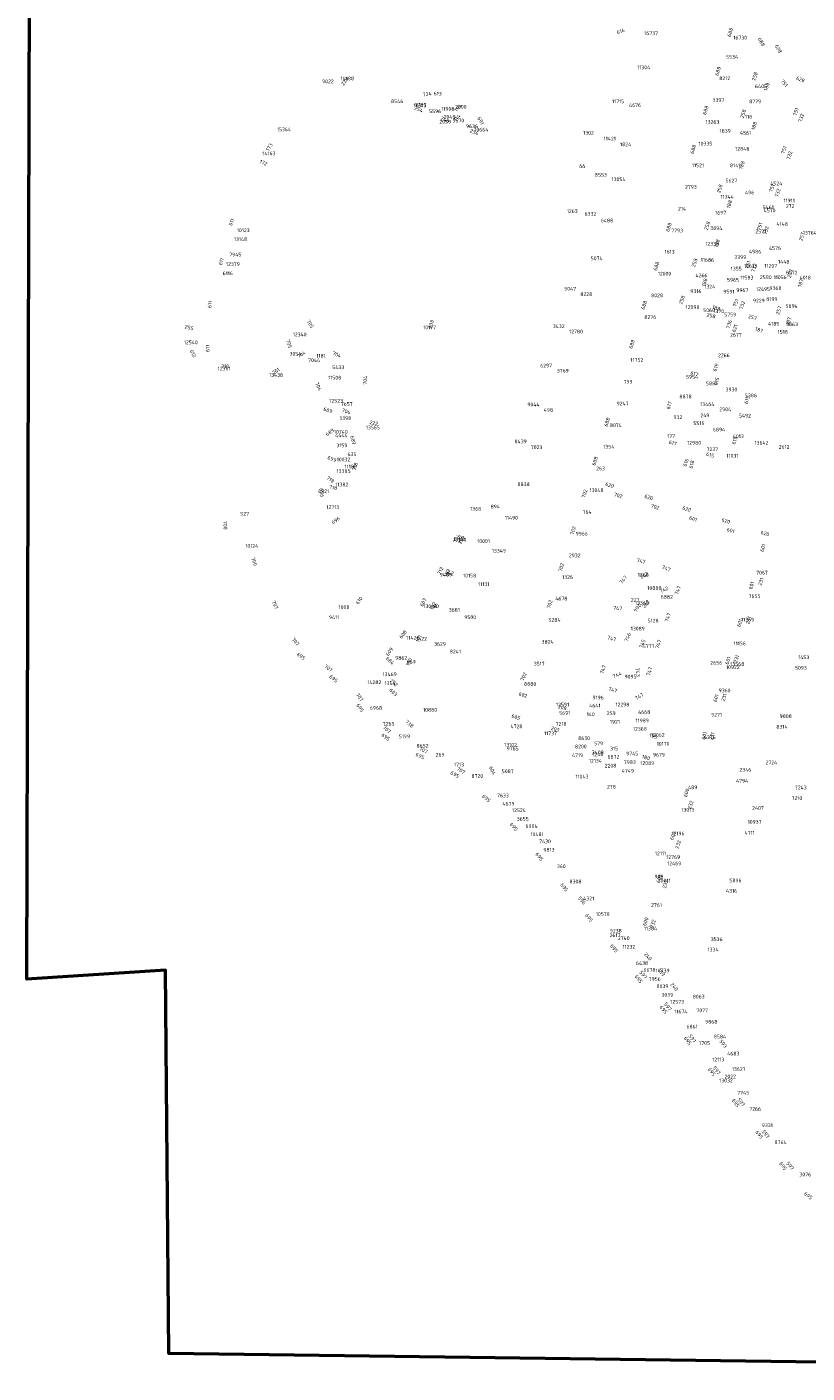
# Model space of a CAD drawing. Header units: metres. Extents: x 0 to 94175, y 0 to 466755.
# Tile 7 of 9: x 93383 to 93760, y 465553 to 466204. Entities that reach past the tile are written whole.
import ezdxf

# ---------------------------------------------------------------- set-up
doc = ezdxf.new("R2010")
doc.units = ezdxf.units.M
for name, color, linetype in [('120060_GRAS_RAND_BEPL_MText', 7, 'CONTINUOUS'), ('120070_GRAS_RAND_VERH_MText', 7, 'CONTINUOUS'), ('141020_OPGAHEESTR_RAND_GRASVERH_MText', 7, 'CONTINUOUS'), ('160020_BODEMBEDEK_RAND_GRASVERH_MText', 7, 'CONTINUOUS'), ('OEG_CAD_BOOM_POELGEEST_2023-0116_MText', 7, 'CONTINUOUS'), ('OEG_GV_BODEMBEDEKKERS_POELGEEST_IB_2023-0115_MText', 7, 'CONTINUOUS'), ('OEG_GV_BOSPANTSOEN_POELGEEST_IB_2023-0115_MText', 7, 'CONTINUOUS'), ('OEG_GV_GRAS_POELGEEST_IB_2023-0115_MText', 7, 'CONTINUOUS'), ('OEG_GV_HAAG_POELGEEST_IB_2023-0115_MText', 7, 'CONTINUOUS'), ('OEG_GV_HALFVERHARDING_POELGEEST_2023-0116_MText', 7, 'CONTINUOUS'), ('OEG_GV_OPGAANDE HEESTERS_POELGEEST_IB_2023-0115_MText', 7, 'CONTINUOUS')]:
    doc.layers.add(name, color=color, linetype=linetype)
doc.layers.add('Kader_A0', color=4, linetype='CONTINUOUS', lineweight=50)
doc.styles.add('Leiden', font='isocp.shx')

msp = doc.modelspace()

# ---------------------------------------------------------------- linework, layer by layer
at = {"layer": 'Kader_A0', "flags": 128}
msp.add_lwpolyline([(94175.19, 466695.59), (94166.12, 465552.95), (93451.27, 465562.4), (93449.61, 465747.7), (93382.65, 465743.38), (93385.21, 466699.98)], close=True, dxfattribs=at)

# ---------------------------------------------------------------- texts
at = {"layer": '120060_GRAS_RAND_BEPL_MText', "color": 0, "char_height": 1.8, "attachment_point": 8, "style": 'Leiden'}
for s, insert, rotation in [('258', (93735.17, 466179.49), 72.66543), ('188', (93740.9, 466174.42), 72.4077), ('254', (93571.57, 466162.94), 337.53659), ('194', (93591.65, 466163.93), 49.44674), ('258', (93729.53, 466161.41), 72.66543), ('246', (93584.24, 466158.01), 336.08691), ('234', (93598.43, 466151.97), 337.39388), ('188', (93734.9, 466155.51), 72.4077), ('188', (93728.91, 466136.6), 72.4077), ('258', (93718.24, 466125.23), 72.66543), ('188', (93722.91, 466117.69), 72.4077), ('258', (93712.22, 466107.26), 71.08429), ('257', (93757.9, 466102.04), 72.61838), ('188', (93716.91, 466098.77), 72.4077), ('258', (93706.07, 466089.34), 71.08429), ('257', (93752.32, 466084.21), 72.61838), ('188', (93710.92, 466079.86), 72.4077), ('187', (93757.37, 466079.57), 72.40712), ('258', (93699.93, 466071.41), 71.08429), ('258', (93713, 466063.19), 346.11631), ('188', (93715.47, 466066.83), 341.86244), ('257', (93732.99, 466062.4), 344.81758), ('257', (93746.74, 466066.39), 72.61838), ('187', (93751.54, 466061.18), 72.40712), ('255', (93460.79, 466057.43), 344.59077), ('187', (93736.11, 466056.29), 340.98768), ('266', (93593.24, 465955.53), 67.03419), ('193', (93586.62, 465939.39), 67.22987), ('263', (93681.39, 465937.83), 30.24269), ('262', (93682.42, 465924.22), 52.91786), ('192', (93579.82, 465923.4), 67.33333), ('264', (93676.83, 465923.33), 233.61408), ('191', (93572.9, 465907.56), 66.6977), ('190', (93568.11, 465896.37), 66.99584), ('232', (93559.28, 465885.99), 315.21091), ('189', (93688.59, 465746.09), 311.25146)]:
    msp.add_mtext(s, dxfattribs=dict(at, insert=insert, rotation=rotation))
at = {"layer": '120070_GRAS_RAND_VERH_MText', "color": 0, "char_height": 1.8, "attachment_point": 8, "style": 'Leiden'}
for s, insert, rotation in [('614', (93669.89, 466200.73), 22.58553), ('688', (93723.31, 466200.76), 72.24603), ('688', (93736.76, 466195.92), 298.93143), ('628', (93744.97, 466192.62), 298.93715), ('688', (93717.34, 466181.93), 72.46658), ('751', (93747.93, 466175.86), 308.01483), ('628', (93756.08, 466177.42), 339.10724), ('724', (93576.2, 466170.26), 7.77103), ('613', (93581.07, 466170.48), 356.66464), ('714', (93591.07, 466159.02), 49.44022), ('688', (93711.4, 466163.09), 72.50768), ('751', (93755, 466162.36), 72.55531), ('732', (93757.63, 466159.36), 72.52408), ('691', (93601.12, 466157.85), 297.83165), ('688', (93705.46, 466144.25), 72.49292), ('751', (93749.19, 466143.89), 72.55531), ('732', (93751.92, 466141.25), 72.52408), ('751', (93743.39, 466125.41), 72.55531), ('732', (93746.22, 466123.14), 72.52408), ('611', (93482.26, 466108.94), 66.29514), ('688', (93693.57, 466106.57), 72.49292), ('751', (93737.58, 466106.94), 72.55531), ('732', (93740.52, 466105.02), 72.52408), ('611', (93477.33, 466089.92), 71.67996), ('688', (93687.63, 466087.73), 72.49292), ('751', (93731.77, 466088.46), 72.55531), ('732', (93734.82, 466086.91), 72.52408), ('611', (93471.92, 466069.39), 81.24347), ('688', (93681.69, 466068.89), 72.49292), ('751', (93725.97, 466069.99), 72.55531), ('732', (93729.11, 466068.8), 72.52408), ('705', (93518.81, 466059.56), 302.90247), ('736', (93722.72, 466059.64), 72.55617), ('621', (93725.57, 466057.68), 72.08738), ('705', (93508.47, 466050.18), 287.05397), ('688', (93675.74, 466050.05), 72.44421), ('612', (93462.15, 466045.28), 300.68197), ('611', (93470.88, 466048.17), 87.7112), ('704', (93515.78, 466044.56), 33.5065), ('704', (93532.05, 466044.44), 338.36262), ('617', (93704.87, 466035.14), 341.47772), ('619', (93716.36, 466038.81), 72.89527), ('704', (93522.7, 466029.43), 296.49369), ('704', (93546.94, 466032.78), 87.15416), ('615', (93716.76, 466032.08), 75.20749), ('615', (93731.42, 466023.1), 73.01713), ('689', (93527.81, 466017.51), 342.23562), ('704', (93536.65, 466016.93), 342.10205), ('617', (93693.82, 466020.48), 72.99586), ('688', (93663.83, 466012.38), 72.52686), ('689', (93529.5, 466006.96), 35.36654), ('689', (93539.4, 466003.67), 286.37059), ('615', (93725.43, 466003.47), 73.01713), ('617', (93694.43, 466001.64), 342.46324), ('615', (93712.5, 465995.93), 342.4637), ('699', (93529.69, 465994), 338.21982), ('718', (93542.03, 465990.84), 71.37777), ('688', (93657.9, 465993.54), 72.52825), ('616', (93701.85, 465992.81), 71.56505), ('618', (93704.69, 465991.91), 74.47145), ('718', (93528.77, 465984.1), 323.19837), ('696', (93524.26, 465978.42), 274.81351), ('718', (93530.4, 465980.12), 347.55083), ('702', (93652.93, 465977.77), 72.49434), ('620', (93663.92, 465981.28), 342.81573), ('702', (93668.04, 465976.3), 342.71502), ('620', (93682.86, 465975.43), 342.81573), ('702', (93685.89, 465970.78), 342.86687), ('620', (93701.14, 465969.79), 343.06837), ('696', (93532.33, 465964.37), 35.69286), ('601', (93704.27, 465965.07), 342.58036), ('620', (93720.11, 465964.02), 342.59834), ('700', (93477.59, 465962.7), 272.08472), ('702', (93647.31, 465959.96), 72.49434), ('601', (93722.42, 465959.38), 342.58036), ('620', (93738.99, 465957.97), 342.18619), ('754', (93591.18, 465955.96), 63.79623), ('601', (93739.07, 465951.62), 75.75566), ('700', (93491.65, 465944.88), 290.97094), ('747', (93679.16, 465944.57), 346.52073), ('712', (93583.21, 465940.36), 62.23273), ('702', (93641.69, 465942.14), 72.49434), ('747', (93691.2, 465941.07), 338.03897), ('747', (93671.48, 465935.83), 49.14349), ('742', (93690.89, 465930.79), 26.92125), ('747', (93697.94, 465930.99), 69.33784), ('601', (93733.58, 465933.38), 72.54839), ('610', (93543.91, 465925.84), 55.29084), ('607', (93574.89, 465925.07), 60.58596), ('702', (93636.05, 465924.33), 72.31397), ('707', (93501.77, 465923.84), 296.36956), ('747', (93667.95, 465921.77), 352.38108), ('747', (93693.15, 465917.98), 70.20056), ('601', (93727.87, 465915.23), 72.54839), ('707', (93511.76, 465905.83), 310.46154), ('608', (93565.07, 465909.46), 53.59736), ('747', (93664.91, 465907.17), 343.57139), ('746', (93673.76, 465908.36), 66.80119), ('745', (93680.85, 465905.21), 68.86821), ('747', (93688.62, 465905.02), 71.17363), ('695', (93514.58, 465898.69), 325.421), ('609', (93558.55, 465901.17), 56.36593), ('707', (93527.78, 465892.93), 324.67346), ('684', (93557.52, 465896.61), 316.93439), ('747', (93661.8, 465892.75), 70.23622), ('747', (93684.24, 465891.86), 72.02823), ('601', (93722.17, 465897.08), 72.54839), ('695', (93530.21, 465887.89), 321.90199), ('702', (93623.42, 465889.18), 65.01119), ('744', (93668.2, 465889.6), 24.14356), ('743', (93676.84, 465891.63), 273.37878), ('707', (93542.68, 465879.11), 307.059), ('603', (93559.03, 465881.4), 314.78862), ('602', (93622.05, 465879.87), 342.61213), ('747', (93665.45, 465882.36), 342.51281), ('747', (93678.91, 465879.17), 29.20674), ('695', (93542.93, 465873.99), 304.42816), ('601', (93716.46, 465878.92), 72.54839), ('738', (93566.93, 465866.08), 320.00424), ('605', (93618.65, 465869.23), 342.48854), ('695', (93555.47, 465859.66), 324.04515), ('707', (93555.96, 465863.4), 317.8213), ('601', (93710.75, 465860.77), 72.54839), ('707', (93573.86, 465853.24), 333.6332), ('695', (93572.16, 465850.43), 332.5539), ('695', (93588.94, 465841.49), 330.21023), ('707', (93591.86, 465843.5), 324.93093), ('604', (93606.78, 465843.83), 295.78626), ('695', (93604.02, 465830.05), 320.49869), ('600', (93702.11, 465833.17), 72.45486), ('695', (93617.22, 465816.43), 312.00569), ('600', (93695.55, 465812.4), 72.45486), ('695', (93629.53, 465801.95), 309.38472), ('600', (93689.02, 465791.63), 72.5647), ('695', (93641.54, 465787.18), 308.89175), ('596', (93650.14, 465780.85), 310.54474), ('695', (93653.57, 465772.43), 310.01582), ('600', (93682.41, 465770.88), 71.96129), ('695', (93665.62, 465757.71), 308.67741), ('695', (93677.51, 465742.85), 308.67741), ('597', (93679.74, 465744.87), 309.5719), ('597', (93691.59, 465729.52), 307.51355), ('695', (93689.5, 465728.07), 308.0575), ('695', (93701.19, 465713.06), 307.39954), ('597', (93703.41, 465714.13), 307.51355), ('593', (93718.35, 465711.57), 308.72141), ('695', (93712.81, 465697.98), 307.88125), ('597', (93715.23, 465698.73), 307.51355), ('597', (93727.04, 465683.34), 307.51355), ('695', (93724.4, 465682.89), 307.22975), ('695', (93735.78, 465667.64), 306.37271), ('597', (93738.86, 465667.95), 307.51355), ('695', (93747.28, 465652.47), 307.58826), ('597', (93750.68, 465652.56), 307.51355), ('695', (93759.61, 465637.99), 322.32192)]:
    msp.add_mtext(s, dxfattribs=dict(at, insert=insert, rotation=rotation))
at = {"layer": '141020_OPGAHEESTR_RAND_GRASVERH_MText', "color": 0, "char_height": 1.8, "attachment_point": 8, "style": 'Leiden'}
for s, insert, rotation in [('228', (93536.89, 466176.82), 54.59121), ('238', (93578.71, 466059.7), 71.70339), ('210', (93478.37, 466038.73), 357.08317), ('201', (93503.42, 466036.54), 32.97802), ('222', (93550.09, 466011.33), 348.3843), ('231', (93738.08, 465935.29), 72.4108), ('231', (93732.16, 465916.61), 72.4108), ('231', (93726.24, 465897.92), 72.4108), ('231', (93720.31, 465879.24), 72.4108), ('231', (93714.39, 465860.56), 72.4108), ('232', (93704.14, 465827.35), 72.37315), ('232', (93698.05, 465808.18), 72.37315), ('232', (93691.96, 465789.02), 72.37315), ('232', (93685.87, 465769.85), 72.37315), ('240', (93682.05, 465753.69), 312.25916), ('240', (93694.75, 465739.08), 311.25146)]:
    msp.add_mtext(s, dxfattribs=dict(at, insert=insert, rotation=rotation))
at = {"layer": '160020_BODEMBEDEK_RAND_GRASVERH_MText', "color": 0, "char_height": 1.8, "attachment_point": 8, "style": 'Leiden'}
for s, insert, rotation in [('173', (93500.58, 466145.05), 58.97713), ('172', (93496.62, 466137.13), 337.66577), ('209', (93641.04, 465873.76), 342.32041), ('203', (93637.65, 465863.37), 342.72971), ('195', (93684.98, 465859.94), 342.60933), ('180', (93681.45, 465849.64), 342.53065)]:
    msp.add_mtext(s, dxfattribs=dict(at, insert=insert, rotation=rotation))
at = {"layer": 'OEG_CAD_BOOM_POELGEEST_2023-0116_MText', "color": 0, "char_height": 1.8, "attachment_point": 4, "style": 'Leiden'}
for s, insert in [('16737', (93680.93, 466200.61)), ('16730', (93723.97, 466198.44)), ('5534', (93720.48, 466189.15)), ('11304', (93677.51, 466184.09)), ('9022', (93525.28, 466177.32)), ('8212', (93717.17, 466178.82)), ('6405', (93734.46, 466174.96)), ('8546', (93558.57, 466167.69)), ('11715', (93665.38, 466167.66)), ('3397', (93713.9, 466168.28)), ('8779', (93731.62, 466167.62)), ('9789', (93569.84, 466165.89)), ('5596', (93576.9, 466162.89)), ('2049', (93584, 466160.16)), ('4676', (93673.58, 466165.83)), ('118', (93729.58, 466160.21)), ('3570', (93588.29, 466158.4)), ('9636', (93594.79, 466155.64)), ('10664', (93598.82, 466153.96)), ('13263', (93710.55, 466157.7)), ('11421', (93661.31, 466149.64)), ('1824', (93669.23, 466146.86)), ('10335', (93707.18, 466147.19)), ('4561', (93727.13, 466152.42)), ('12848', (93724.85, 466144.66)), ('11521', (93703.97, 466136.72)), ('8141', (93722.35, 466136.71)), ('8553', (93657.02, 466132.11)), ('13054', (93665.14, 466130.03)), ('5627', (93720.17, 466129.34)), ('4524', (93741.8, 466127.97)), ('2793', (93700.62, 466126.31)), ('11344', (93717.78, 466121.5)), ('214', (93697.22, 466115.76)), ('5461', (93738.11, 466116.48)), ('11911', (93748.18, 466119.73)), ('6332', (93652.11, 466113.25)), ('6488', (93659.94, 466110.04)), ('1697', (93715.16, 466113.84)), ('4148', (93744.81, 466108.35)), ('10123', (93484.1, 466105.33)), ('7793', (93693.99, 466105.25)), ('3894', (93712.76, 466106.36)), ('2571', (93734.59, 466104.78)), ('13148', (93482.66, 466101.02)), ('1613', (93690.74, 466094.95)), ('12333', (93710.43, 466098.74)), ('4986', (93731.51, 466095.01)), ('4576', (93741.17, 466096.7)), ('12379', (93478.83, 466088.98)), ('7945', (93480.43, 466093.56)), ('5074', (93655.06, 466091.77)), ('11686', (93708.23, 466091)), ('3399', (93724.41, 466092.31)), ('1448', (93745.57, 466090.14)), ('6116', (93477.24, 466084.53)), ('12000', (93687.47, 466084.36)), ('4266', (93705.67, 466083.51)), ('1355', (93722.68, 466086.77)), ('11583', (93727.31, 466082.43)), ('10613', (93729.19, 466088.06)), ('2580', (93736.8, 466082.63)), ('11207', (93738.99, 466088.2)), ('11056', (93743.46, 466082.63)), ('8072', (93749.31, 466084.86)), ('4018', (93756.01, 466082.44)), ('9047', (93642.23, 466077.06)), ('9316', (93703.22, 466075.89)), ('1324', (93709.95, 466078.09)), ('9591', (93719.13, 466075.66)), ('5965', (93720.92, 466081.37)), ('9967', (93725.41, 466076.39)), ('12495', (93734.92, 466076.87)), ('9368', (93741.41, 466077.4)), ('8228', (93650.03, 466074.45)), ('8028', (93684.22, 466073.87)), ('9229', (93733.43, 466071.33)), ('8199', (93739.84, 466072.09)), ('8276', (93680.96, 466063.38)), ('12098', (93700.93, 466068.21)), ('5060', (93709.4, 466066.71)), ('1370', (93714.29, 466066.21)), ('5759', (93719.57, 466064.57)), ('5894', (93749.15, 466068.69)), ('3432', (93636.76, 466058.97)), ('12780', (93644.63, 466056.38)), ('4185', (93740.76, 466060.16)), ('1518', (93745.36, 466056.17)), ('3863', (93749.44, 466059.92)), ('3054', (93509.56, 466045.59)), ('1181', (93522.5, 466044.64)), ('7044', (93518.53, 466042.57)), ('5433', (93530.21, 466039.13)), ('6297', (93630.65, 466039.91)), ('3769', (93638.68, 466037.43)), ('11752', (93674.25, 466042.63)), ('799', (93670.94, 466032.12)), ('5954', (93701.05, 466034.47)), ('5881', (93710.76, 466031.33)), ('8878', (93697.89, 466024.99)), ('3930', (93720.2, 466028.34)), ('5386', (93729.53, 466025.52)), ('12523', (93528.76, 466022.89)), ('7657', (93534.34, 466021.35)), ('9044', (93624.45, 466021.16)), ('498', (93632.34, 466018.44)), ('9247', (93667.59, 466021.54)), ('13464', (93707.95, 466021.3)), ('2904', (93717.18, 466018.78)), ('3398', (93533.56, 466014.51)), ('8074', (93664.31, 466011.11)), ('932', (93695.07, 466015.02)), ('5515', (93704.66, 466012.09)), ('5492', (93726.66, 466015.73)), ('4444', (93531.57, 466006.19)), ('177', (93692, 466005.8)), ('6894', (93714.07, 466008.98)), ('4013', (93723.72, 466005.76)), ('3159', (93532.18, 466001.38)), ('8439', (93618.23, 466003.27)), ('7023', (93626.13, 466000.48)), ('1354', (93661.08, 466000.72)), ('12980', (93701.66, 466002.61)), ('7237', (93711.02, 465999.48)), ('10032', (93532.34, 465994.55)), ('11180', (93536.14, 465991.14)), ('635', (93537.59, 465997.05)), ('11031', (93720.61, 465996.34)), ('263', (93657.68, 465990.22)), ('4821', (93523.26, 465979.18)), ('11382', (93531.66, 465982.44)), ('8838', (93619.63, 465982.56)), ('13048', (93654.46, 465979.7)), ('894', (93606.69, 465971.79)), ('527', (93485.76, 465968.32)), ('11490', (93613.56, 465966.35)), ('764', (93651.16, 465969.13)), ('9966', (93647.8, 465958.69)), ('10001', (93600.22, 465955.08)), ('13349', (93607.28, 465950.43)), ('2932', (93644.51, 465948.2)), ('7067', (93734.99, 465939.83)), ('10158', (93593.42, 465938.41)), ('11131', (93600.73, 465934.27)), ('1326', (93641.23, 465937.71)), ('10888', (93682.42, 465932.41)), ('4678', (93637.93, 465927.3)), ('6882', (93688.92, 465928.14)), ('7655', (93731.33, 465928.49)), ('3681', (93586.46, 465921.81)), ('13365', (93676.45, 465925.18)), ('9411', (93528.62, 465918.3)), ('9500', (93593.99, 465918.3)), ('5284', (93634.63, 465916.94)), ('5128', (93682.53, 465916.65)), ('11369', (93727.68, 465917.11)), ('3824', (93631.34, 465906.38)), ('3629', (93579.35, 465905.38)), ('8241', (93586.96, 465901.7)), ('5777', (93680.22, 465904.25)), ('11156', (93724.1, 465905.65)), ('3517', (93627.53, 465895.84)), ('10922', (93720.43, 465894.13)), ('5093', (93753.75, 465893.83)), ('1453', (93755.29, 465898.97)), ('9095', (93671.43, 465889.57)), ('8880', (93622.83, 465886.02)), ('9360', (93716.89, 465882.89)), ('6968', (93548.35, 465874.43)), ('10880', (93574.06, 465873.54)), ('4641', (93654.32, 465875.59)), ('9196', (93655.91, 465879.47)), ('12298', (93667.03, 465876.09)), ('5691', (93639.79, 465872.01)), ('140', (93653.12, 465871.38)), ('1921', (93664.31, 465867.72)), ('11989', (93676.71, 465868.37)), ('4668', (93677.95, 465872.45)), ('9271', (93713.26, 465871.16)), ('9808', (93746.34, 465870.48)), ('7265', (93554.61, 465866.8)), ('5199', (93562.31, 465860.68)), ('4728', (93616.29, 465865.55)), ('7218', (93638.08, 465866.69)), ('12368', (93675.45, 465864.3)), ('8314', (93744.74, 465865.37)), ('8652', (93570.89, 465856.17)), ('9765', (93614.45, 465854.82)), ('8200', (93647.47, 465855.81)), ('8630', (93648.96, 465859.83)), ('579', (93656.72, 465857.32)), ('315', (93664.38, 465854.83)), ('10170', (93686.94, 465857.12)), ('6276', (93709.78, 465860.27)), ('269', (93580.15, 465851.83)), ('4719', (93646.01, 465851.56)), ('12134', (93654.18, 465848.85)), ('3408', (93655.56, 465852.98)), ('6872', (93663.15, 465850.84)), ('7983', (93671.07, 465848.21)), ('9745', (93672.18, 465852.35)), ('9679', (93685.12, 465851.79)), ('2724', (93739.53, 465848.11)), ('1713', (93588.99, 465847.04)), ('8720', (93597.43, 465841.54)), ('5087', (93612.08, 465843.82)), ('11043', (93647.69, 465841.26)), ('2208', (93661.84, 465846.56)), ('4749', (93670.07, 465844)), ('2346', (93726.91, 465844.59)), ('278', (93662.92, 465836.38)), ('489', (93702.1, 465836.06)), ('4794', (93725.27, 465839.23)), ('7243', (93753.72, 465836.04)), ('7633', (93609.81, 465832.12)), ('4679', (93612.41, 465828.16)), ('7210', (93752.11, 465830.85)), ('12524', (93617.01, 465825.02)), ('13013', (93698.84, 465825.2)), ('2407', (93733.05, 465826.08)), ('3655', (93619.33, 465820.82)), ('6904', (93623.57, 465817.35)), ('10937', (93730.9, 465819.38)), ('10481', (93625.96, 465813.39)), ('7430', (93630.12, 465809.96)), ('2196', (93695.1, 465813.77)), ('4711', (93729.37, 465814.14)), ('9813', (93632.19, 465805.84)), ('12769', (93691.52, 465802.33)), ('360', (93638.71, 465797.91)), ('8308', (93644.78, 465790.55)), ('10011', (93687.87, 465790.99)), ('5896', (93722.04, 465791.07)), ('4316', (93720.42, 465786.05)), ('4321', (93651.42, 465782.39)), ('2761', (93684.24, 465779.19)), ('10570', (93657.53, 465774.8)), ('9238', (93664.29, 465766.74)), ('2740', (93668.21, 465763.21)), ('11384', (93680.71, 465767.86)), ('11232', (93670.39, 465758.98)), ('1334', (93711.5, 465757.64)), ('3536', (93713.06, 465762.67)), ('6438', (93676.91, 465751.1)), ('6678', (93680.55, 465747.81)), ('7956', (93683.09, 465743.4)), ('8039', (93686.82, 465739.92)), ('3039', (93689.24, 465735.71)), ('12573', (93693.52, 465732.41)), ('8063', (93704.34, 465734.9)), ('11674', (93695.43, 465727.7)), ('7077', (93706.14, 465728.27)), ('6861', (93701.33, 465720.41)), ('9868', (93710.34, 465722.78)), ('1705', (93707.45, 465712.49)), ('8584', (93714.49, 465715.6)), ('12113', (93713.8, 465704.53)), ('4683', (93720.99, 465707.35)), ('2022', (93719.74, 465696.31)), ('7745', (93725.84, 465688.47)), ('7266', (93731.68, 465680.65)), ('9331', (93737.72, 465672.72)), ('8764', (93743.84, 465664.51)), ('3076', (93755.91, 465648.96))]:
    msp.add_mtext(s, dxfattribs=dict(at, insert=insert))
at = {"layer": 'OEG_GV_BODEMBEDEKKERS_POELGEEST_IB_2023-0115_MText', "color": 0, "char_height": 1.8, "attachment_point": 5, "style": 'Leiden'}
for s, insert in [('15364', (93506.81, 466154.12)), ('14163', (93499.56, 466142.5)), ('12591', (93641.49, 465876.05)), ('11737', (93635.6, 465862.17)), ('12062', (93687.48, 465861.37)), ('12089', (93682.38, 465847.78))]:
    msp.add_mtext(s, dxfattribs=dict(at, insert=insert))
at = {"layer": 'OEG_GV_BOSPANTSOEN_POELGEEST_IB_2023-0115_MText', "color": 0, "insert": (93760.91, 466104.1), "char_height": 1.8, "attachment_point": 5, "style": 'Leiden'}
msp.add_mtext('13764', dxfattribs=at)
at = {"layer": 'OEG_GV_GRAS_POELGEEST_IB_2023-0115_MText', "color": 0, "char_height": 1.8, "attachment_point": 5, "style": 'Leiden'}
for s, insert in [('10313', (93572.6, 466165.68)), ('11908', (93586.03, 466164.01)), ('1839', (93720.01, 466153.35)), ('496', (93731.83, 466123.58)), ('272', (93751.42, 466117.06)), ('12540', (93461.82, 466051.16)), ('12340', (93514.43, 466054.98)), ('2677', (93725.21, 466054.78)), ('2266', (93719.4, 466044.89)), ('11508', (93531.37, 466034.09)), ('10740', (93534.32, 466007.88)), ('13642', (93737.54, 466002.62)), ('2612', (93748.48, 466000.59)), ('13385', (93535.65, 465988.94)), ('12713', (93530.44, 465971.53)), ('10124', (93491.3, 465952.74)), ('13110', (93591.6, 465956)), ('9489', (93585.09, 465938.83)), ('1008', (93535.89, 465923.21)), ('13046', (93577.54, 465923.58)), ('13089', (93677.79, 465912.79)), ('11426', (93569.12, 465908.36)), ('9862', (93563.49, 465898.65)), ('2656', (93715.7, 465896.24)), ('14282', (93550.46, 465886.86)), ('13469', (93557.9, 465890.73)), ('13102', (93616.34, 465856.59)), ('12111', (93688.77, 465804.16)), ('908', (93688.03, 465792.91)), ('2617', (93666.77, 465764.57)), ('13627', (93726.56, 465699.91)), ('13032', (93720.4, 465694.37))]:
    msp.add_mtext(s, dxfattribs=dict(at, insert=insert))
at = {"layer": 'OEG_GV_HAAG_POELGEEST_IB_2023-0115_MText', "color": 0, "char_height": 1.8, "attachment_point": 5, "style": 'Leiden'}
for s, insert in [('2000', (93592.32, 466164.98)), ('2059', (93584.75, 466157.8)), ('1302', (93653.95, 466152.49)), ('66', (93650.97, 466136.36)), ('1263', (93646.12, 466114.63)), ('1368', (93599.48, 465970.73)), ('217', (93593.12, 465955.47)), ('352', (93586.81, 465939.51)), ('1366', (93680.43, 465938.77)), ('227', (93676.46, 465926.58)), ('90', (93580.28, 465923.63)), ('1422', (93573.32, 465907.91)), ('669', (93568.3, 465896.69)), ('1344', (93558.13, 465886.38)), ('259', (93664.94, 465871.92)), ('1248', (93658.51, 465852.02))]:
    msp.add_mtext(s, dxfattribs=dict(at, insert=insert))
at = {"layer": 'OEG_GV_HALFVERHARDING_POELGEEST_2023-0116_MText', "color": 0, "char_height": 1.8, "attachment_point": 5, "style": 'Leiden'}
for s, insert in [('4570', (93741.48, 466114.89)), ('249', (93710.22, 466015.89))]:
    msp.add_mtext(s, dxfattribs=dict(at, insert=insert))
at = {"layer": 'OEG_GV_OPGAANDE HEESTERS_POELGEEST_IB_2023-0115_MText', "color": 0, "char_height": 1.8, "attachment_point": 5, "style": 'Leiden'}
for s, insert in [('14188', (93537.46, 466178.75)), ('10177', (93577.18, 466058.36)), ('12361', (93477.92, 466038.49)), ('13438', (93503.01, 466035.38)), ('13565', (93549.77, 466010.01)), ('13568', (93725.89, 465895.67)), ('12469', (93695.37, 465799.28)), ('14739', (93689.78, 465747.5))]:
    msp.add_mtext(s, dxfattribs=dict(at, insert=insert))

doc.saveas('drawing.dxf')
